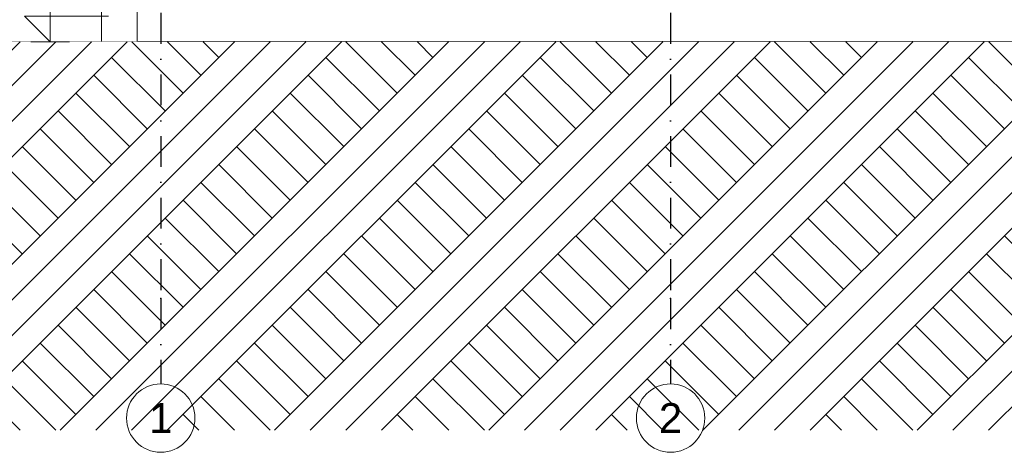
# Model space of a CAD drawing. Header units: millimetres. Extents: x -5786624 to -5751925, y -4800 to 9338.
# Tile 2 of 15: x -5780785 to -5769275, y -4800 to 258. Entities that reach past the tile are written whole.
import ezdxf
from ezdxf.enums import TextEntityAlignment as Align

# ---------------------------------------------------------------- set-up
doc = ezdxf.new("R2010")
doc.units = ezdxf.units.MM
doc.header["$MEASUREMENT"] = 0
doc.linetypes.add('Kropki i Kreski', pattern=[720, 360, -180, 0, -180])
doc.linetypes.add('Wipeout_Contour', pattern=[1000, 0, -1000])
for name, color, linetype in [('Nowe_130-Z Teren otaczajacy', 7, 'Continuous'), ('Nowe_199-Z Wymiary i opisy', 7, 'Continuous'), ('Nowe_280-A Dachy Powłoki', 7, 'Continuous'), ('Nowe_410-K Osie', 7, 'Continuous'), ('Nowe_420-K Ściany', 7, 'Continuous'), ('Nowe_460-K Stropy', 7, 'Continuous'), ('Nowe_Wypełnienia PZT', 7, 'Continuous')]:
    doc.layers.add(name, color=color, linetype=linetype)
for name, color, linetype, lineweight in [('Nowe_130-Z Teren otaczajacy_Nr_pióra__2', 8, 'Continuous', 13), ('Nowe_130-Z Teren otaczajacy_Nr_pióra__93', 7, 'Continuous', 13), ('Nowe_199-Z Wymiary i opisy_Nr_pióra__6', 5, 'Continuous', 13), ('Nowe_410-K Osie_Nr_pióra__1', 7, 'Continuous', 13), ('Nowe_410-K Osie_Nr_pióra__7', 7, 'Continuous', 13), ('Nowe_420-K Ściany_Nr_pióra__87', 7, 'Continuous', 13), ('Nowe_460-K Stropy_Nr_pióra__89', 7, 'Continuous', 13)]:
    doc.layers.add(name, color=color, linetype=linetype, lineweight=lineweight)
for name, color, linetype, lineweight, true_color in [('Nowe_130-Z Teren otaczajacy_Nr_pióra__61', 7, 'Continuous', 13, 0x6a6a6a), ('Nowe_199-Z Wymiary i opisy_Nr_pióra__45', 7, 'Continuous', 15, 0x40a5ff), ('Nowe_199-Z Wymiary i opisy_Nr_pióra__85', 7, 'Continuous', 13, 0x80c2ff), ('Nowe_280-A Dachy Powłoki_Nr_pióra__61', 7, 'Continuous', 13, 0x6a6a6a), ('Nowe_410-K Osie_Nr_pióra__25', 7, 'Continuous', 25, 0x40a5ff), ('Nowe_420-K Ściany_Nr_pióra__61', 7, 'Continuous', 13, 0x6a6a6a), ('Nowe_460-K Stropy_Nr_pióra__61', 7, 'Continuous', 13, 0x6a6a6a), ('Nowe_Wypełnienia PZT_Nr_pióra__61', 7, 'Continuous', 13, 0x6a6a6a)]:
    doc.layers.add(name, color=color, linetype=linetype, lineweight=lineweight, true_color=true_color)
doc.styles.add('STYL_AUTOMATYCZNY_1', font='arial.ttf')
doc.styles.add('STYL_AUTOMATYCZNY_2', font='arial.ttf')

# ---------------------------------------------------------------- blocks, each defined once
blk = doc.blocks.new('ElemPrzekroju_18', base_point=(-5361782, 0))
at = {"layer": 'Nowe_420-K Ściany_Nr_pióra__61', "linetype": 'Continuous', "lineweight": 0, "true_color": 0x1a1a1a}
blk.add_hatch(color=250, dxfattribs=at).paths.add_polyline_path([(-5779446, -3850), (-5779426, -3850), (-5779426, -1042), (-5779446, -1042)])
at = {"layer": 'Nowe_420-K Ściany_Nr_pióra__87', "color": 7, "linetype": 'Continuous', "lineweight": 13}
for p, q in [((-5779446, -3850), (-5779446, -1042)), ((-5779426, -3850), (-5779446, -3850))]:
    blk.add_line(p, q, dxfattribs=at)
blk = doc.blocks.new('ElemPrzekroju_20', base_point=(-5361782, 0))
at = {"layer": 'Nowe_130-Z Teren otaczajacy_Nr_pióra__61', "linetype": 'Continuous', "lineweight": 0, "true_color": 0x1a1a1a}
blk.add_hatch(color=250, dxfattribs=at).paths.add_polyline_path([(-5779014, -160), (-5779412, -160), (-5779412, -2396), (-5762132, -2403), (-5762132, -2405), (-5760149, -2406), (-5760149, -160), (-5760544, -160), (-5760544, -158), (-5779014, -158)])
at = {"layer": 'Nowe_130-Z Teren otaczajacy_Nr_pióra__2', "color": 8, "linetype": 'Continuous', "lineweight": 13}
for p, q in [((-5779412, -160), (-5779412, -3642)), ((-5779412, -3642), (-5760149, -3642))]:
    blk.add_line(p, q, dxfattribs=at)
blk = doc.blocks.new('ElemPrzekroju_32', base_point=(-5361782, 0))
at = {"layer": 'Nowe_130-Z Teren otaczajacy', "linetype": 'Continuous', "lineweight": 0, "true_color": 0xaeaeae}
blk.add_hatch(color=253, dxfattribs=at).paths.add_polyline_path([(-5779014, -158), (-5760544, -158), (-5760544, 2), (-5779014, 2)])
at = {"layer": 'Nowe_130-Z Teren otaczajacy_Nr_pióra__61', "linetype": 'Continuous', "lineweight": 0, "true_color": 0x1a1a1a}
for points in [[(-5779409, 2), (-5779410, 2), (-5779410, 0), (-5779409, 0)], [(-5779409, 2), (-5779409, 0), (-5779384, 0), (-5779384, 2)], [(-5779384, 2), (-5779384, 0), (-5779324, 0), (-5779324, 2)], [(-5779324, 2), (-5779324, 0), (-5779254, 0), (-5779254, 2)], [(-5779254, 2), (-5779254, 0), (-5779174, 0), (-5779174, 2)], [(-5779174, 2), (-5779174, 0), (-5779085, 0), (-5779085, 2)], [(-5779085, 0), (-5779014, 0), (-5779014, 2), (-5779085, 2)]]:
    blk.add_hatch(color=250, dxfattribs=at).paths.add_polyline_path(points)
at = {"layer": 'Nowe_130-Z Teren otaczajacy_Nr_pióra__2', "color": 8, "linetype": 'Continuous', "lineweight": 13}
for p, q in [((-5779410, 2), (-5779409, 2)), ((-5779409, 2), (-5779384, 2)), ((-5779409, 2), (-5779409, 0)), ((-5779384, 2), (-5779324, 2)), ((-5779324, 2), (-5779254, 2)), ((-5779254, 2), (-5779174, 2)), ((-5779174, 2), (-5779085, 2)), ((-5779085, 2), (-5779014, 2))]:
    blk.add_line(p, q, dxfattribs=at)
at = {"layer": 'Nowe_130-Z Teren otaczajacy_Nr_pióra__93', "color": 7, "linetype": 'Continuous', "lineweight": 13}
for p, q in [((-5779014, 2), (-5779014, 0)), ((-5760544, 2), (-5779014, 2)), ((-5760544, -158), (-5779014, -158))]:
    blk.add_line(p, q, dxfattribs=at)
blk = doc.blocks.new('ElemPrzekroju_33', base_point=(-5361782, 0))
at = {"layer": 'Nowe_420-K Ściany_Nr_pióra__61', "linetype": 'Continuous', "lineweight": 0, "true_color": 0x1a1a1a}
blk.add_hatch(color=250, dxfattribs=at).paths.add_polyline_path([(-5779426, -3850), (-5777542, -3850), (-5777542, -3642), (-5779412, -3642), (-5779412, -1042), (-5779426, -1042)])
at = {"layer": 'Nowe_420-K Ściany_Nr_pióra__87', "color": 7, "linetype": 'Continuous', "lineweight": 13}
for p, q in [((-5776798, -3850), (-5776798, -3642)), ((-5777542, -3850), (-5779426, -3850))]:
    blk.add_line(p, q, dxfattribs=at)
blk = doc.blocks.new('ElemPrzekroju_35', base_point=(-5361782, 0))
at = {"layer": 'Nowe_460-K Stropy_Nr_pióra__61', "linetype": 'Continuous', "lineweight": 0, "true_color": 0x1a1a1a}
for points in [[(-5779136, -3850), (-5779136, -3930), (-5777542, -3930), (-5777542, -3850)], [(-5779136, -3930), (-5779136, -4190), (-5760536, -4190), (-5760536, -3930), (-5762030, -3930), (-5762030, -4180), (-5777542, -4180), (-5777542, -3930)], [(-5779136, -3930), (-5777542, -3930), (-5777542, -3930), (-5779136, -3930)]]:
    blk.add_hatch(color=250, dxfattribs=at).paths.add_polyline_path(points)
at = {"layer": 'Nowe_460-K Stropy_Nr_pióra__89', "color": 7, "linetype": 'Continuous', "lineweight": 13}
for p, q in [((-5779136, -3930), (-5779136, -3850)), ((-5779136, -4190), (-5779136, -3930)), ((-5779136, -3930), (-5779136, -3930)), ((-5779136, -4190), (-5760536, -4190))]:
    blk.add_line(p, q, dxfattribs=at)
blk = doc.blocks.new('ElemPrzekroju_41', base_point=(-5361782, 0))
at = {"layer": 'Nowe_420-K Ściany_Nr_pióra__61', "linetype": 'Continuous', "lineweight": 0, "true_color": 0x1a1a1a}
blk.add_hatch(color=250, dxfattribs=at).paths.add_polyline_path([(-5777542, -3642), (-5777542, -4180), (-5762030, -4180), (-5762030, -3642)])
at = {"layer": 'Nowe_420-K Ściany_Nr_pióra__87', "color": 7, "linetype": 'Continuous', "lineweight": 13}
for p, q in [((-5777542, -4180), (-5777542, -3642)), ((-5762030, -4180), (-5777542, -4180))]:
    blk.add_line(p, q, dxfattribs=at)
blk = doc.blocks.new('ElemPrzekroju_42', base_point=(-5361782, 0))
at = {"layer": 'Nowe_280-A Dachy Powłoki_Nr_pióra__61', "linetype": 'Continuous', "lineweight": 0, "true_color": 0x1a1a1a}
for points in [[(-5777586, 2884), (-5777586, 2884), (-5776122, 5210), (-5776493, 4620), (-5776494, 4619), (-5777411, 3162)], [(-5777590, 2879), (-5779068, 520), (-5777590, 2879)], [(-5779628, 414), (-5779630, 410), (-5779595, 405), (-5779583, 402), (-5779583, 421), (-5779586, 474), (-5779583, 477), (-5779583, 793), (-5779796, 456)], [(-5779541, 399), (-5779535, 398), (-5779534, 399)], [(-5779411, 0), (-5779410, 0), (-5779410, 2)], [(-5779410, 2), (-5779410, 2), (-5779410, 0)], [(-5779830, -160), (-5779830, -1042), (-5779412, -1042), (-5779412, -160)]]:
    blk.add_hatch(color=250, dxfattribs=at).paths.add_polyline_path(points)
at = {"layer": 'Nowe_280-A Dachy Powłoki_Nr_pióra__61', "color": 251, "linetype": 'Continuous', "lineweight": 13, "true_color": 0x6a6a6a}
for p, q in [((-5779410, 401), (-5776122, 5612)), ((-5776122, 5612), (-5776250, 5612)), ((-5776122, 5601), (-5776122, 5612)), ((-5776122, 5308), (-5776122, 5601)), ((-5776122, 5210), (-5776122, 5308)), ((-5779583, 793), (-5779830, 401)), ((-5779830, 401), (-5779541, 401)), ((-5779830, 401), (-5779830, 390)), ((-5779830, 390), (-5779830, 97)), ((-5779534, 401), (-5779410, 401)), ((-5779410, 390), (-5779410, 401)), ((-5779410, 97), (-5779410, 390)), ((-5779830, 97), (-5779830, 0)), ((-5779410, 0), (-5779410, 97)), ((-5779830, -160), (-5779830, -1042)), ((-5779412, -1042), (-5779830, -1042))]:
    blk.add_line(p, q, dxfattribs=at)
blk = doc.blocks.new('ElemPrzekroju_122', base_point=(-5361782, 0))
at = {"layer": 'Nowe_130-Z Teren otaczajacy', "linetype": 'Continuous', "lineweight": 0, "true_color": 0xaeaeae}
for points in [[(-5785590, 0), (-5785590, -160), (-5782303, -160), (-5782303, 0)], [(-5780602, 0), (-5781926, 0), (-5781926, -160), (-5780602, -160)]]:
    blk.add_hatch(color=253, dxfattribs=at).paths.add_polyline_path(points)
at = {"layer": 'Nowe_130-Z Teren otaczajacy_Nr_pióra__93', "color": 7, "linetype": 'Continuous', "lineweight": 13}
for p, q in [((-5782303, 0), (-5785590, 0)), ((-5780602, 0), (-5781926, 0)), ((-5782303, -160), (-5785590, -160)), ((-5780602, -160), (-5781926, -160))]:
    blk.add_line(p, q, dxfattribs=at)
blk = doc.blocks.new('ElemPrzekroju_124', base_point=(-5361782, 0))
at = {"layer": 'Nowe_130-Z Teren otaczajacy', "linetype": 'Continuous', "lineweight": 0, "true_color": 0xaeaeae}
blk.add_hatch(color=253, dxfattribs=at).paths.add_polyline_path([(-5780602, -160), (-5779014, -160), (-5779014, 0), (-5780602, 0)])
at = {"layer": 'Nowe_130-Z Teren otaczajacy_Nr_pióra__93', "color": 7, "linetype": 'Continuous', "lineweight": 13}
for p, q in [((-5779014, 0), (-5780602, 0)), ((-5779014, -160), (-5780602, -160)), ((-5779014, -158), (-5779014, -160))]:
    blk.add_line(p, q, dxfattribs=at)
blk = doc.blocks.new('Standardowy znacznik osi[1]', base_point=(-5773176, 8538))
at = {"layer": 'Nowe_410-K Osie_Nr_pióra__25', "color": 161, "linetype": 'Kropki i Kreski', "lineweight": 25, "true_color": 0x40a5ff}
for p, q in [((-5773176, 7538), (-5773176, 8538)), ((-5773176, 7538), (-5773176, -3000)), ((-5773176, -3000), (-5773176, -4000))]:
    blk.add_line(p, q, dxfattribs=at)
for p in [(-5773176, 7538), (-5773176, 7538), (-5773176, -3000), (-5773176, -3000)]:
    blk.add_point(p, dxfattribs=at)
at = {"layer": 'Nowe_410-K Osie_Nr_pióra__7', "color": 7, "linetype": 'Continuous', "lineweight": 13}
for centre in [(-5773176, 8938), (-5773176, -4400)]:
    blk.add_circle(centre, 400, dxfattribs=at)
at = {"layer": 'Nowe_410-K Osie_Nr_pióra__1', "color": 7, "lineweight": 13, "style": 'STYL_AUTOMATYCZNY_1'}
for tag, p in [('AC_MarkerText_1_0', (-5773176, 9113)), ('AC_MarkerText_1_1', (-5773176, -4225))]:
    blk.add_attdef(tag, text='', height=350, rotation=360, dxfattribs=at).set_placement(p, align=Align.TOP_CENTER)
blk = doc.blocks.new('Standardowy znacznik osi[2]', base_point=(-5779136, 8538))
at = {"layer": 'Nowe_410-K Osie_Nr_pióra__25', "color": 161, "linetype": 'Kropki i Kreski', "lineweight": 25, "true_color": 0x40a5ff}
for p, q in [((-5779136, 7538), (-5779136, 8538)), ((-5779136, 7538), (-5779136, -3000)), ((-5779136, -3000), (-5779136, -4000))]:
    blk.add_line(p, q, dxfattribs=at)
for p in [(-5779136, 7538), (-5779136, 7538), (-5779136, -3000), (-5779136, -3000)]:
    blk.add_point(p, dxfattribs=at)
at = {"layer": 'Nowe_410-K Osie_Nr_pióra__7', "color": 7, "linetype": 'Continuous', "lineweight": 13}
for centre in [(-5779136, 8938), (-5779136, -4400)]:
    blk.add_circle(centre, 400, dxfattribs=at)
at = {"layer": 'Nowe_410-K Osie_Nr_pióra__1', "color": 7, "lineweight": 13, "style": 'STYL_AUTOMATYCZNY_1'}
for tag, p in [('AC_MarkerText_1_0', (-5779136, 9113)), ('AC_MarkerText_1_1', (-5779136, -4225))]:
    blk.add_attdef(tag, text='', height=350, rotation=360, dxfattribs=at).set_placement(p, align=Align.TOP_CENTER)
blk = doc.blocks.new('Wymiary_1', base_point=(-5780429, 0))
at = {"layer": 'Nowe_199-Z Wymiary i opisy_Nr_pióra__45', "color": 161, "linetype": 'Continuous', "lineweight": 15, "true_color": 0x40a5ff}
for p, q in [((-5780429, 0), (-5780429, 1200)), ((-5780429, 0), (-5780729, 300)), ((-5780729, 300), (-5780429, 300)), ((-5780429, 300), (-5779745, 300))]:
    blk.add_line(p, q, dxfattribs=at)
at = {"layer": 'Nowe_199-Z Wymiary i opisy_Nr_pióra__85', "color": 151, "linetype": 'Continuous', "lineweight": 13, "true_color": 0x80c2ff}
for q in [(-5780654, 0), (-5780204, 0)]:
    blk.add_line((-5780429, 0), q, dxfattribs=at)
at = {"layer": 'Nowe_199-Z Wymiary i opisy_Nr_pióra__6', "color": 5, "lineweight": 13, "insert": (-5780279, 360), "char_height": 200, "attachment_point": 7, "style": 'STYL_AUTOMATYCZNY_2'}
blk.add_mtext('\\A1;{\\pql;\\fArial|b0|i0|c238|p0;\\W1.000000;0,00}', dxfattribs=at)

msp = doc.modelspace()

# ---------------------------------------------------------------- block references
at = {"layer": 'Nowe_130-Z Teren otaczajacy', "lineweight": 0}
for name in ['ElemPrzekroju_20', 'ElemPrzekroju_124', 'ElemPrzekroju_122', 'ElemPrzekroju_32']:
    msp.add_blockref(name, (-5361782, 0), dxfattribs=at)
at = {"layer": 'Nowe_280-A Dachy Powłoki', "lineweight": 0}
msp.add_blockref('ElemPrzekroju_42', (-5361782, 0), dxfattribs=at)
at = {"layer": 'Nowe_420-K Ściany', "lineweight": 0}
for name in ['ElemPrzekroju_18', 'ElemPrzekroju_33', 'ElemPrzekroju_41']:
    msp.add_blockref(name, (-5361782, 0), dxfattribs=at)
at = {"layer": 'Nowe_460-K Stropy', "lineweight": 0}
msp.add_blockref('ElemPrzekroju_35', (-5361782, 0), dxfattribs=at)

# ---------------------------------------------------------------- next in the draw order: wipeouts: each hides what was drawn before it
at = {"color": 254, "linetype": 'Wipeout_Contour', "lineweight": 0, "ltscale": 23077101.96437748}
msp.add_wipeout([(-5786624, 0), (-5751925, 0), (-5751925, -4541), (-5786624, -4541)], dxfattribs=at).dxf.layer = 'Nowe_Wypełnienia PZT'

# ---------------------------------------------------------------- next in the draw order: hatches: boundary and pattern name
at = {"layer": 'Nowe_Wypełnienia PZT_Nr_pióra__61', "linetype": 'Continuous', "lineweight": 13, "true_color": 0x6a6a6a}
h = msp.add_hatch(dxfattribs=at)
h.set_pattern_fill('Grunt', color=251, style=0, pattern_type=2)
h.set_pattern_definition([(45, (-5769274.6, -2270.7), (-626.207, 626.207), []), (45, (-5769483.3, -2062), (-1252.41, 1252.41), []), (45, (-5769692, -1853.3), (-1252.41, 1252.41), []), (135, (-5769900.8, -1644.54), (208.7356, 208.7356), [885.59, -885.59])])
h.paths.add_polyline_path([(-5786624, 0), (-5751925, 0), (-5751925, -4541), (-5786624, -4541)])

# ---------------------------------------------------------------- next in the draw order: block references
at = {"layer": 'Nowe_199-Z Wymiary i opisy', "color": 151, "linetype": 'Continuous', "lineweight": 13, "true_color": 0x80c2ff}
msp.add_blockref('Wymiary_1', (-5780429, 0), dxfattribs=at)
at = {"layer": 'Nowe_410-K Osie', "color": 8, "linetype": 'Continuous', "lineweight": 13}
ref = msp.add_blockref('Standardowy znacznik osi[2]', (-5779136, 8538), dxfattribs=at)
ref.add_attrib('AC_MarkerText_1', '1', dxfattribs={"layer": 'Nowe_410-K Osie_Nr_pióra__1', "color": 7, "lineweight": 13, "height": 350, "rotation": 360, "style": 'STYL_AUTOMATYCZNY_1'}).set_placement((-5779136, 9113), align=Align.TOP_CENTER)
ref.add_attrib('AC_MarkerText_1_1', '1', dxfattribs={"layer": 'Nowe_410-K Osie_Nr_pióra__1', "color": 7, "lineweight": 13, "height": 350, "rotation": 360, "style": 'STYL_AUTOMATYCZNY_1'}).set_placement((-5779136, -4225), align=Align.TOP_CENTER)
ref = msp.add_blockref('Standardowy znacznik osi[1]', (-5773176, 8538), dxfattribs=at)
ref.add_attrib('AC_MarkerText_1', '2', dxfattribs={"layer": 'Nowe_410-K Osie_Nr_pióra__1', "color": 7, "lineweight": 13, "height": 350, "rotation": 360, "style": 'STYL_AUTOMATYCZNY_1'}).set_placement((-5773176, 9113), align=Align.TOP_CENTER)
ref.add_attrib('AC_MarkerText_1_1', '2', dxfattribs={"layer": 'Nowe_410-K Osie_Nr_pióra__1', "color": 7, "lineweight": 13, "height": 350, "rotation": 360, "style": 'STYL_AUTOMATYCZNY_1'}).set_placement((-5773176, -4225), align=Align.TOP_CENTER)

doc.saveas('drawing.dxf')
